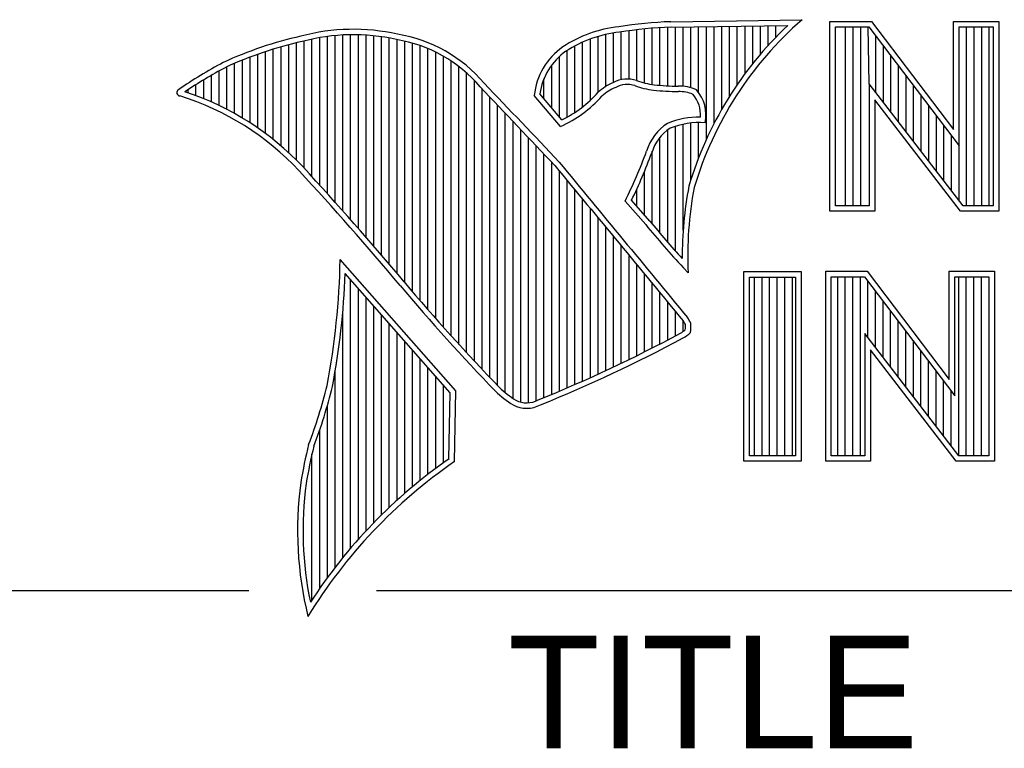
# Model space of a CAD drawing. Header units: inches. Extents: x 0 to 34, y 0 to 22.
# Tile 6 of 14: x 28.406 to 29.28, y 2.24 to 2.887. Entities that reach past the tile are written whole.
import ezdxf

# ---------------------------------------------------------------- set-up
doc = ezdxf.new("R2010")
doc.units = ezdxf.units.IN
doc.header["$LTSCALE"] = 1.87
doc.header["$MEASUREMENT"] = 0
doc.layers.add('DETAIL', color=7, linetype='CONTINUOUS')
doc.styles.add('TEXTSTYLE_2', font='txt')

msp = doc.modelspace()

# ---------------------------------------------------------------- linework, layer by layer
at = {"layer": 'DETAIL', "color": 2, "linetype": 'CONTINUOUS'}
for p, q in [((28.98437, 2.88498), (29.10085, 2.88676)), ((29.12561, 2.88524), (29.16242, 2.88524)), ((29.12561, 2.71662), (29.12561, 2.88524)), ((29.16242, 2.88524), (29.23533, 2.78914)), ((29.23533, 2.88524), (29.27536, 2.88524)), ((29.23533, 2.78914), (29.23533, 2.88524)), ((29.27536, 2.88524), (29.27536, 2.71662)), ((28.9404, 2.83347), (28.9404, 2.87592)), ((28.94727, 2.83398), (28.94727, 2.8769)), ((28.95413, 2.8327), (28.95413, 2.87776)), ((28.961, 2.83056), (28.961, 2.87851)), ((28.96786, 2.82919), (28.96786, 2.87913)), ((28.97472, 2.82849), (28.97472, 2.87964)), ((28.98159, 2.82803), (28.98159, 2.88003)), ((28.9845, 2.88016), (29.08815, 2.88174)), ((28.98845, 2.82775), (28.98845, 2.88022)), ((28.99532, 2.82759), (28.99532, 2.88032)), ((29.00218, 2.82627), (29.00218, 2.88043)), ((29.00905, 2.82196), (29.00905, 2.88053)), ((29.01591, 2.7805), (29.01591, 2.88064)), ((29.02277, 2.79469), (29.02277, 2.88074)), ((29.02964, 2.80734), (29.02964, 2.88085)), ((29.0365, 2.81879), (29.0365, 2.88095)), ((29.04337, 2.82926), (29.04337, 2.88106)), ((29.05023, 2.83892), (29.05023, 2.88116)), ((29.05709, 2.84788), (29.05709, 2.88127)), ((29.06396, 2.85624), (29.06396, 2.88137)), ((29.07082, 2.86405), (29.07082, 2.88148)), ((29.07768, 2.87139), (29.07768, 2.88158)), ((29.13049, 2.88035), (29.16, 2.88035)), ((29.13049, 2.7215), (29.13049, 2.88035)), ((29.13946, 2.7215), (29.13946, 2.88035)), ((29.14617, 2.7215), (29.14617, 2.88035)), ((29.15289, 2.7215), (29.15289, 2.88035)), ((29.1604, 2.82993), (29.1596, 2.88035)), ((29.16, 2.88035), (29.24021, 2.77463)), ((29.24021, 2.88035), (29.27048, 2.88035)), ((29.24021, 2.77463), (29.24021, 2.88035)), ((29.24685, 2.7215), (29.24685, 2.88035)), ((29.25356, 2.7215), (29.25356, 2.88035)), ((29.26027, 2.7215), (29.26027, 2.88035)), ((29.26698, 2.7215), (29.26698, 2.88035)), ((29.27048, 2.88035), (29.27048, 2.7215)), ((28.65898, 2.75482), (28.65898, 2.86787)), ((28.66584, 2.74736), (28.66584, 2.8695)), ((28.67271, 2.73985), (28.67271, 2.87083)), ((28.67957, 2.73228), (28.67957, 2.87189)), ((28.68643, 2.72465), (28.68643, 2.87266)), ((28.6933, 2.71697), (28.6933, 2.87316)), ((28.70016, 2.70922), (28.70016, 2.87339)), ((28.70703, 2.70142), (28.70703, 2.87335)), ((28.71389, 2.69355), (28.71389, 2.87303)), ((28.72075, 2.68563), (28.72075, 2.87244)), ((28.72762, 2.67764), (28.72762, 2.87158)), ((28.73448, 2.66959), (28.73448, 2.87043)), ((28.74135, 2.66148), (28.74135, 2.86903)), ((28.74821, 2.65331), (28.74821, 2.8677)), ((28.90608, 2.80937), (28.90608, 2.86678)), ((28.91295, 2.81526), (28.91295, 2.86958)), ((28.91981, 2.82233), (28.91981, 2.87186)), ((28.92668, 2.82751), (28.92668, 2.87365)), ((28.93354, 2.83107), (28.93354, 2.87497)), ((29.16631, 2.82225), (29.16631, 2.87204)), ((28.62466, 2.78564), (28.62466, 2.85839)), ((28.63152, 2.78035), (28.63152, 2.86058)), ((28.63838, 2.77466), (28.63838, 2.86262)), ((28.64525, 2.76854), (28.64525, 2.8645)), ((28.65211, 2.76195), (28.65211, 2.86622)), ((28.75507, 2.6452), (28.75507, 2.86595)), ((28.76194, 2.63718), (28.76194, 2.86376)), ((28.7688, 2.62925), (28.7688, 2.86112)), ((28.77567, 2.62142), (28.77567, 2.85799)), ((28.89235, 2.80029), (28.89235, 2.85939)), ((28.89922, 2.80443), (28.89922, 2.8634)), ((29.17302, 2.81352), (29.17302, 2.86319)), ((28.60406, 2.79942), (28.60406, 2.8508)), ((28.61093, 2.79515), (28.61093, 2.8535)), ((28.61779, 2.79056), (28.61779, 2.85603)), ((28.78253, 2.61368), (28.78253, 2.85432)), ((28.78939, 2.60602), (28.78939, 2.85007)), ((28.88549, 2.80052), (28.88549, 2.85403)), ((29.17973, 2.8048), (29.17973, 2.85434)), ((28.58347, 2.81051), (28.58347, 2.84124)), ((28.59034, 2.80709), (28.59034, 2.84487)), ((28.5972, 2.8034), (28.5972, 2.84793)), ((28.79626, 2.59845), (28.79626, 2.84514)), ((28.87863, 2.80859), (28.87863, 2.84641)), ((29.18644, 2.79607), (29.18644, 2.8455)), ((28.56974, 2.8166), (28.56974, 2.8333)), ((28.57661, 2.81368), (28.57661, 2.83737)), ((28.80312, 2.59097), (28.80312, 2.83944)), ((28.80999, 2.58357), (28.80999, 2.83281)), ((28.87176, 2.81666), (28.87176, 2.83429)), ((29.19316, 2.78735), (29.19316, 2.83665)), ((28.55601, 2.82173), (28.55601, 2.8246)), ((28.56288, 2.81928), (28.56288, 2.82905)), ((28.81685, 2.57625), (28.81685, 2.82529)), ((29.24381, 2.7215), (29.1604, 2.82993)), ((29.1604, 2.82993), (29.1604, 2.7215)), ((29.19987, 2.77862), (29.19987, 2.82781)), ((28.82371, 2.56901), (28.82371, 2.81811)), ((28.88644, 2.79196), (28.86308, 2.81941)), ((28.88773, 2.79789), (28.86813, 2.82092)), ((29.24141, 2.71662), (29.16528, 2.81558)), ((29.16528, 2.81558), (29.16528, 2.71662)), ((29.20658, 2.7699), (29.20658, 2.81896)), ((28.83058, 2.56184), (28.83058, 2.81093)), ((29.21329, 2.76118), (29.21329, 2.81011)), ((28.83744, 2.55564), (28.83744, 2.80372)), ((28.84431, 2.55048), (28.84431, 2.7965)), ((29.22, 2.75245), (29.22, 2.80127)), ((28.85117, 2.54719), (28.85117, 2.78927)), ((28.98159, 2.68904), (28.98159, 2.78895)), ((28.98845, 2.68128), (28.98845, 2.79209)), ((28.99532, 2.69984), (28.99532, 2.79388)), ((29.00218, 2.74479), (29.00218, 2.79498)), ((29.00905, 2.76422), (29.00905, 2.79541)), ((29.22671, 2.74373), (29.22671, 2.79242)), ((28.85804, 2.54661), (28.85804, 2.78203)), ((28.97472, 2.69704), (28.97472, 2.78234)), ((29.23343, 2.735), (29.23343, 2.78358)), ((28.8649, 2.54831), (28.8649, 2.77477)), ((29.24014, 2.72628), (29.24021, 2.77463)), ((28.87176, 2.55125), (28.87176, 2.7675)), ((28.96786, 2.70528), (28.96786, 2.76986)), ((28.87863, 2.55408), (28.87863, 2.76022)), ((28.88549, 2.55695), (28.88549, 2.75232)), ((28.89235, 2.55988), (28.89235, 2.74401)), ((28.961, 2.71332), (28.961, 2.75195)), ((28.89922, 2.56285), (28.89922, 2.73569)), ((28.95413, 2.72119), (28.95413, 2.73617)), ((28.90608, 2.56587), (28.90608, 2.72737)), ((28.91295, 2.56894), (28.91295, 2.71906)), ((28.96203, 2.70479), (28.94379, 2.7257)), ((28.96572, 2.7079), (28.94954, 2.72645)), ((29.1604, 2.7215), (29.13049, 2.7215)), ((29.27048, 2.7215), (29.24381, 2.7215)), ((28.91981, 2.57205), (28.91981, 2.71074)), ((29.16528, 2.71662), (29.12561, 2.71662)), ((29.27536, 2.71662), (29.24141, 2.71662)), ((28.92668, 2.57522), (28.92668, 2.70243)), ((28.93354, 2.57843), (28.93354, 2.69412)), ((28.9404, 2.58169), (28.9404, 2.68581)), ((28.94727, 2.58501), (28.94727, 2.67751)), ((28.79342, 2.55725), (28.69088, 2.67377)), ((28.95413, 2.58838), (28.95413, 2.6692)), ((28.99968, 2.66185), (28.99526, 2.6667)), ((28.78855, 2.55547), (28.69538, 2.66135)), ((28.961, 2.59179), (28.961, 2.66089)), ((29.04916, 2.66314), (29.09995, 2.66314)), ((29.04916, 2.4947), (29.04916, 2.66314)), ((29.05404, 2.65826), (29.09506, 2.65826)), ((29.05404, 2.49958), (29.05404, 2.65826)), ((29.05864, 2.49958), (29.05864, 2.65826)), ((29.06536, 2.49958), (29.06536, 2.65826)), ((29.07207, 2.49958), (29.07207, 2.65826)), ((29.07878, 2.49958), (29.07878, 2.65826)), ((29.08549, 2.49958), (29.08549, 2.65826)), ((29.0922, 2.49958), (29.0922, 2.65826)), ((29.09506, 2.65826), (29.09506, 2.49958)), ((29.09995, 2.66314), (29.09995, 2.4947)), ((29.12178, 2.66331), (29.1586, 2.66331)), ((29.12178, 2.4947), (29.12178, 2.66331)), ((29.12667, 2.65843), (29.15617, 2.65843)), ((29.12667, 2.49958), (29.12667, 2.65843)), ((29.13247, 2.49958), (29.13247, 2.65843)), ((29.13918, 2.49958), (29.13918, 2.65843)), ((29.1459, 2.49958), (29.1459, 2.65843)), ((29.15261, 2.49958), (29.15261, 2.65843)), ((29.15617, 2.65843), (29.23638, 2.55271)), ((29.1586, 2.66331), (29.2315, 2.56722)), ((29.2315, 2.66331), (29.27153, 2.66331)), ((29.2315, 2.56722), (29.2315, 2.66331)), ((29.23638, 2.65843), (29.26665, 2.65843)), ((29.23638, 2.55271), (29.23638, 2.65843)), ((29.23986, 2.49958), (29.23986, 2.65843)), ((29.24657, 2.49958), (29.24657, 2.65843)), ((29.25328, 2.49958), (29.25328, 2.65843)), ((29.25999, 2.49958), (29.25999, 2.65843)), ((29.26665, 2.65843), (29.26665, 2.49958)), ((29.27153, 2.66331), (29.27153, 2.4947)), ((28.70016, 2.41743), (28.70016, 2.65591)), ((28.70703, 2.42533), (28.70703, 2.64812)), ((28.96786, 2.59526), (28.96786, 2.65259)), ((29.15932, 2.60444), (29.15932, 2.65428)), ((28.71389, 2.43288), (28.71389, 2.64032)), ((28.97472, 2.59878), (28.97472, 2.64429)), ((29.16603, 2.59571), (29.16603, 2.64544)), ((28.72075, 2.44011), (28.72075, 2.63252)), ((28.98159, 2.60236), (28.98159, 2.63599)), ((29.17274, 2.58699), (29.17274, 2.63659)), ((28.6933, 2.40916), (28.6933, 2.62767)), ((28.72762, 2.44703), (28.72762, 2.62472)), ((28.98845, 2.60598), (28.98845, 2.62769)), ((29.17945, 2.57826), (29.17945, 2.62775)), ((28.73448, 2.45367), (28.73448, 2.61691)), ((28.99532, 2.60991), (28.99532, 2.61939)), ((29.18616, 2.56954), (29.18616, 2.6189)), ((28.74135, 2.46004), (28.74135, 2.60911)), ((29.23998, 2.49958), (29.15657, 2.608)), ((29.15657, 2.608), (29.15657, 2.49958)), ((29.19288, 2.56081), (29.19288, 2.61005)), ((28.74821, 2.46616), (28.74821, 2.60131)), ((29.19959, 2.55209), (29.19959, 2.60121)), ((28.75507, 2.47204), (28.75507, 2.59351)), ((29.23758, 2.4947), (29.16146, 2.59365)), ((29.16146, 2.59365), (29.16146, 2.4947)), ((29.2063, 2.54336), (29.2063, 2.59236)), ((28.76194, 2.47769), (28.76194, 2.58571)), ((29.21301, 2.53464), (29.21301, 2.58351)), ((28.68643, 2.40048), (28.68643, 2.57455)), ((28.7688, 2.48313), (28.7688, 2.57791)), ((28.77567, 2.48836), (28.77567, 2.57011)), ((29.21972, 2.52592), (29.21972, 2.57467)), ((28.78253, 2.49339), (28.78253, 2.56231)), ((29.22643, 2.51719), (29.22643, 2.56582)), ((28.78747, 2.49689), (28.78855, 2.55547)), ((28.79225, 2.49433), (28.79342, 2.55725)), ((29.23315, 2.50847), (29.23315, 2.55698)), ((28.67957, 2.39134), (28.67957, 2.54426)), ((28.67271, 2.38171), (28.67271, 2.52233)), ((28.66584, 2.37153), (28.66584, 2.50101)), ((29.09506, 2.49958), (29.05404, 2.49958)), ((29.15657, 2.49958), (29.12667, 2.49958)), ((29.26665, 2.49958), (29.23998, 2.49958)), ((29.09995, 2.4947), (29.04916, 2.4947)), ((29.16146, 2.4947), (29.12178, 2.4947)), ((29.27153, 2.4947), (29.23758, 2.4947)), ((25.78, 2.38), (28.60996, 2.38)), ((28.72305, 2.38), (33.5, 2.38))]:
    msp.add_line(p, q, dxfattribs=at)
for centre, radius, start, end in [((29.00118, 2.47495), 0.41038, 92.34774, 98.83694), ((29.31029, 2.64684), 0.31848, 131.11944, 163.41344), ((28.70248, 2.69979), 0.17844, 77.28123, 105.0674), ((28.95059, 2.76769), 0.11345, 96.30074, 123.16833), ((28.95059, 2.76769), 0.10862, 96.24482, 123.12649), ((29.00118, 2.47495), 0.40555, 92.35648, 98.85215), ((29.31029, 2.64684), 0.32331, 133.40156, 163.45729), ((28.73073, 2.53863), 0.34173, 102.61616, 114.85138), ((28.73073, 2.53863), 0.3369, 102.59854, 114.8293), ((28.70248, 2.69979), 0.17362, 77.23252, 105.10138), ((28.72132, 2.74795), 0.12273, 40.16477, 80.84234), ((28.72132, 2.74795), 0.12756, 40.23363, 80.77381), ((28.92324, 2.81314), 0.06048, 125.03263, 174.04731), ((28.92324, 2.81314), 0.05565, 125.11271, 171.95579), ((28.77533, 2.49376), 0.40176, 117.93456, 124.56901), ((28.77533, 2.49376), 0.39693, 117.95333, 124.03672), ((28.94582, 2.80696), 0.02706, 72.6167, 117.38928), ((28.97755, 2.89583), 0.06734, 249.44206, 263.13397), ((28.54893, 2.82203), 0.00299, 121.35241, 265.80295), ((28.47507, 2.58449), 0.25067, 43.16665, 71.84991), ((21.15807, -4.50741), 10.60308, 43.246588, 43.767537), ((21.15807, -4.50741), 10.60791, 43.24574, 43.766725), ((28.95207, 2.78676), 0.04802, 112.91918, 132.2696), ((28.95207, 2.78676), 0.04319, 112.6635, 131.92934), ((28.94582, 2.80696), 0.02223, 72.93864, 117.86399), ((28.97755, 2.89583), 0.07217, 249.55533, 263.16741), ((28.99506, 3.0772), 0.25436, 264.112, 269.10191), ((28.99506, 3.0772), 0.24953, 264.12125, 269.07042), ((28.99235, 2.79366), 0.03407, 64.46566, 92.25069), ((28.99235, 2.79366), 0.02924, 66.31988, 92.50203), ((28.98307, 2.80251), 0.03245, 347.11859, 42.40459), ((28.47507, 2.58449), 0.24585, 43.16665, 72.57035), ((28.84268, 2.89028), 0.10762, 293.99221, 318.44329), ((28.84268, 2.89028), 0.10279, 295.99548, 318.5906), ((28.98307, 2.80251), 0.02763, 355.29927, 40.45), ((29.01014, 2.72313), 0.07712, 89.6555, 111.87276), ((29.00538, 2.75735), 0.04438, 122.696, 163.50087), ((29.00538, 2.75735), 0.03955, 123.35042, 163.71723), ((29.01014, 2.72313), 0.07229, 86.37714, 111.50552), ((28.547, 2.9226), 0.44296, 333.60713, 339.84173), ((28.547, 2.9226), 0.44778, 334.02045, 339.86208), ((26.65194, 0.90062), 2.73244, 39.91549, 42.76646), ((129.78749, 86.00252), 130.81211, 219.521915, 219.600266), ((129.78749, 86.00252), 130.80728, 219.521847, 219.600368), ((29.32723, 2.67677), 0.33272, 169.23802, 180.37507), ((29.32723, 2.67677), 0.32789, 169.28062, 182.60745), ((29.52688, 3.16399), 0.72796, 219.10944, 223.08928), ((29.52688, 3.16399), 0.72313, 219.10281, 222.59283), ((28.04159, 2.68487), 0.64938, 349.08552, 359.02075), ((28.04159, 2.68487), 0.65421, 349.0755, 357.93971), ((30.14107, 3.82486), 1.82488, 220.0426, 224.01185), ((30.14107, 3.82486), 1.82005, 220.04277, 224.00772), ((28.97139, 2.60314), 0.03376, 24.6833, 34.32084), ((28.97139, 2.60314), 0.02894, 26.36685, 33.89706), ((28.96922, 2.61449), 0.02813, 353.68959, 3.05291), ((28.96922, 2.61449), 0.03296, 350.48075, 4.78094), ((28.38902, 3.73221), 1.27582, 291.98682, 298.2489), ((28.9805, 2.63041), 0.0253, 299.25537, 311.26656), ((28.9805, 2.63041), 0.03013, 299.17127, 314.80636), ((28.38902, 3.73221), 1.28065, 291.99886, 298.25072), ((28.25984, 2.66363), 0.43155, 339.0707, 346.3663), ((28.25984, 2.66363), 0.43637, 339.10894, 346.38136), ((28.90805, 2.64237), 0.11666, 227.09351, 236.92146), ((28.90805, 2.64237), 0.11183, 227.15939, 236.78824), ((28.85637, 2.568), 0.02629, 242.84885, 298.05148), ((28.85637, 2.568), 0.02146, 243.48954, 298.69918), ((29.06678, 2.4083), 0.41635, 165.93567, 170.68559), ((29.06678, 2.4083), 0.41152, 165.97576, 170.67578), ((29.05172, 2.11882), 0.45644, 124.64296, 148.55647), ((29.05172, 2.11882), 0.46126, 124.95107, 147.09813), ((28.9728, 2.43316), 0.31972, 172.35618, 193.79577), ((28.9728, 2.43316), 0.31489, 172.36898, 191.68679)]:
    msp.add_arc(centre, radius, start, end, dxfattribs=at)
at = {"layer": 'DETAIL', "color": 7, "linetype": 'CONTINUOUS'}
msp.add_arc((26.65245, 0.90107), 2.72694, 39.91497, 42.76606, dxfattribs=at)

# ---------------------------------------------------------------- texts
at = {"layer": 'DETAIL', "color": 2, "linetype": 'CONTINUOUS', "insert": (28.83968, 2.33972), "char_height": 0.1, "width": 0.5, "attachment_point": 1, "line_spacing_factor": 0.9, "style": 'TEXTSTYLE_2'}
msp.add_mtext('TITLE', dxfattribs=at)

doc.saveas('drawing.dxf')
